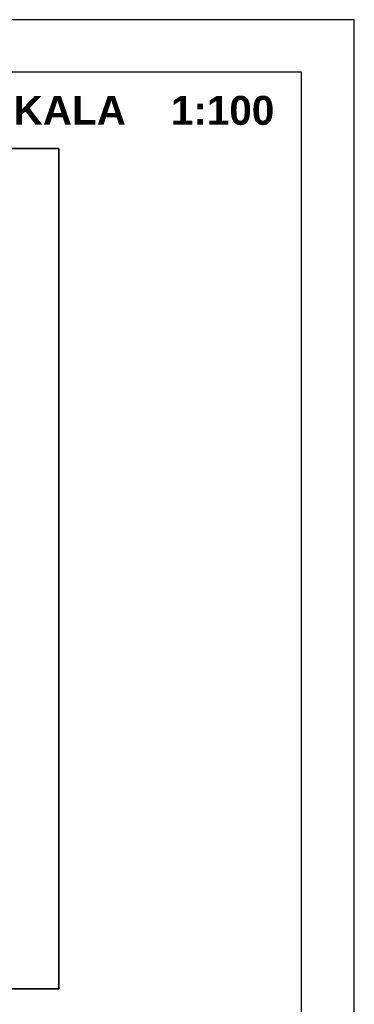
# Model space of a CAD drawing. Extents: x -282929 to -277084, y 175542 to 191450.
# Tile 30 of 30: x -277720 to -277084, y 189576 to 191450. Entities that reach past the tile are written whole.
import ezdxf

# ---------------------------------------------------------------- set-up
doc = ezdxf.new("R2010")
doc.units = 0
doc.header["$MEASUREMENT"] = 0
for name, color, linetype, lineweight in [('inwentaryzacja', 7, 'CONTINUOUS', 35), ('KONTURY', 92, 'CONTINUOUS', 30), ('opis pom', 64, 'CONTINUOUS', 13)]:
    doc.layers.add(name, color=color, linetype=linetype, lineweight=lineweight)
doc.layers.add('opisy', color=7, linetype='CONTINUOUS')

msp = doc.modelspace()

# ---------------------------------------------------------------- linework, layer by layer
at = {"layer": 'inwentaryzacja'}
for p, q in [((-279379.434, 191205.062), (-277645.434, 191205.062)), ((-277645.434, 191205.062), (-277645.434, 189606.062)), ((-277645.434, 189606.062), (-279385.434, 189606.062))]:
    msp.add_line(p, q, dxfattribs=at)
at = {"layer": 'KONTURY'}
msp.add_lwpolyline([(-277184.192, 188580.38), (-277184.192, 191350.38), (-281084.192, 191350.38), (-281084.192, 188580.38)], close=True, dxfattribs=at)
at = {"layer": 'opisy'}
msp.add_lwpolyline([(-277084.192, 188480.38), (-277084.192, 191450.38), (-281284.192, 191450.38), (-281284.192, 188480.38)], close=True, dxfattribs=at)

# ---------------------------------------------------------------- texts
at = {"layer": 'opis pom', "color": 7, "insert": (-278546.518, 191305.283), "char_height": 55, "width": 1952.90136, "attachment_point": 1}
msp.add_mtext('{\\fArial|b1|i0|c238|p34;RZUT PODDASZA II  SKALA    1:100}', dxfattribs=at)

doc.saveas('drawing.dxf')
